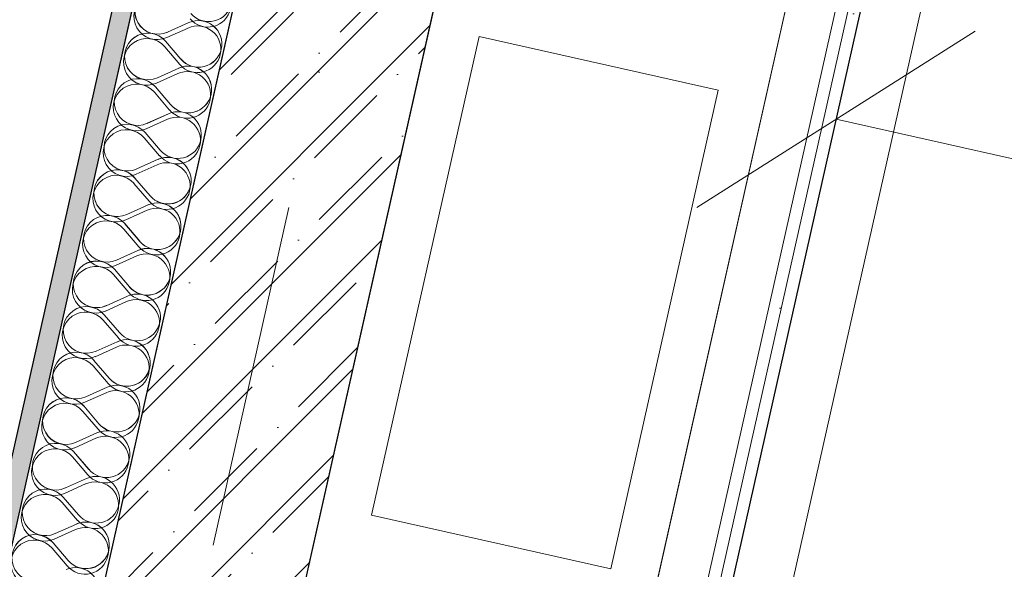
# Model space of a CAD drawing. Header units: millimetres. Extents: x -7145531 to -6681560, y 6117368 to 6219355.
# Tile 41 of 144: x -6935516 to -6934512, y 6136637 to 6137197. Entities that reach past the tile are written whole.
import ezdxf
from ezdxf.enums import TextEntityAlignment as Align

# ---------------------------------------------------------------- set-up
doc = ezdxf.new("R2010")
doc.units = ezdxf.units.MM
doc.header["$MEASUREMENT"] = 0
doc.linetypes.add('Штрихпунктирная', pattern=[670.277762, 352.777767, -176.388884, 0, -141.111112])
for name, color, linetype in [('S - квартира_помещение.АР', 7, 'Continuous'), ('S - МОП.АР', 7, 'Continuous'), ('АР-Мебель_Сантехника.АР', 7, 'Continuous'), ('АР-Стены_внешние_.АР', 7, 'Continuous'), ('АР-Стены_Перегородки_межквартирные_200.АР', 7, 'Continuous'), ('АР-Стены_Перегородки_шахты_.АР', 7, 'Continuous'), ('АР-Чертеж-Оси_Осевые размеры.АР', 7, 'Continuous'), ('АР-Чертеж-Размеры.АР', 7, 'Continuous')]:
    doc.layers.add(name, color=color, linetype=linetype)
for name, color, linetype, lineweight in [('АР-Мебель_Сантехника.АР_Ном._пера__101', 252, 'Continuous', 0), ('АР-Стены_внешние_.АР_Ном._пера__1', 7, 'Continuous', 0), ('АР-Стены_Перегородки_межквартирные_200.АР_Ном._пера__1', 7, 'Continuous', 15), ('АР-Стены_Перегородки_шахты_.АР_Ном._пера__1', 7, 'Continuous', 15), ('АР-Чертеж-Оси_Осевые размеры.АР_Ном._пера__120', 7, 'Continuous', 0), ('ИОС-Шахты и отверстия.АР_Ном._пера__1', 7, 'Continuous', 0)]:
    doc.layers.add(name, color=color, linetype=linetype, lineweight=lineweight)
doc.styles.add('РЎР“Р•РќР•Р\xa0Р\x98Р\xa0_РЎРўР\x98Р›Р¬_3', font='GOTHIC.TTF')
doc.dimstyles.new('СГЕНЕРИР_СТИЛЬ__1', dxfattribs={"dimtxt": 150, "dimasz": 237.5, "dimexe": 0.18, "dimexo": 0.0625, "dimgap": 0, "dimtad": 1, "dimdec": 0, "dimzin": 0, "dimdsep": 46, "dimtxsty": 'РЎР“Р•РќР•Р\xa0Р\x98Р\xa0_РЎРўР\x98Р›Р¬_3', "dimblk": 'ARROWHEAD_6', "dimblk1": 'ARROWHEAD_6', "dimblk2": 'ARROWHEAD_6', "dimcen": 0.09, "dimse1": 1, "dimse2": 1, "dimclrd": 7, "dimclre": 7, "dimclrt": 7, "dimazin": 0, "dimtfac": 1, "dimtdec": 4, "dimtmove": 0, "dimatfit": 3, "dimfxl": 1, "dimtolj": 1, "dimtzin": 0, "dimarcsym": 0})
pattern_1 = [(0, (-6566190.34, 6562677.795), (0, 75), [0, -75])]
pattern_2 = [(45, (-6338440.43, 6562625.56), (-111.369318, 111.369318), [0, -105, 0, -157.5]), (110, (-6338090.43, 6562625.56), (148.001588, 53.868173), [0, -77, 0, -133])]

# ---------------------------------------------------------------- blocks, each defined once
blk = doc.blocks.new('Ванна 23[41]_8', base_point=(-7161572.4, 6137906.4))
at = {"layer": 'АР-Мебель_Сантехника.АР_Ном._пера__101', "color": 252, "linetype": 'Continuous', "lineweight": 0, "flags": 128}
blk.add_lwpolyline([(-7162304.2, 6138070.8), (-7162698.6, 6136314.5), (-7161966.9, 6136150.2), (-7161572.4, 6137906.4)], close=True, dxfattribs=at)
blk.add_lwpolyline([(-7161677, 6137714.7, 0.414214), (-7161790.5, 6137893.9), (-7162112.4, 6137966.2, 0.414214), (-7162291.7, 6137852.7), (-7162557.9, 6136667.3, 1), (-7161943.2, 6136529.2)], format="xyb", close=True, dxfattribs=at)
blk = doc.blocks.new('Стена_92_8', base_point=(-7162336.6, 6138154.9))
at = {"layer": 'АР-Стены_Перегородки_шахты_.АР', "linetype": 'Continuous', "lineweight": 0, "true_color": 0x000000}
h = blk.add_hatch(dxfattribs=at)
h.set_pattern_fill('ШТУКАТУРКА__ГИПС_03_0008', color=18, style=0, pattern_type=2)
h.set_pattern_definition(pattern_1)
h.paths.add_polyline_path([(-7162325.9, 6138088.5), (-7162723.8, 6136316.8), (-7162711.3, 6136315.7), (-7162313.7, 6138085.7)])
h = blk.add_hatch(dxfattribs=at)
h.set_pattern_fill('ШТУКАТУРКА__ГИПС_03_0008', color=18, style=0, pattern_type=2)
h.set_pattern_definition(pattern_1)
h.paths.add_polyline_path([(-7162316.5, 6138073.5), (-7162711.3, 6136315.7), (-7162698.7, 6136314.5), (-7162304.3, 6138070.8)])
at = {"layer": 'АР-Стены_Перегородки_шахты_.АР_Ном._пера__1', "color": 7, "linetype": 'Continuous', "lineweight": 0}
for p, q in [((-7162723.8, 6136316.8), (-7162323.2, 6138100.7)), ((-7162711.3, 6136315.7), (-7162313.7, 6138085.7))]:
    blk.add_line(p, q, dxfattribs=at)
at = {"layer": 'АР-Стены_Перегородки_шахты_.АР_Ном._пера__1', "color": 7, "linetype": 'Continuous', "lineweight": 0, "flags": 128}
for points in [[(-7162361, 6138160.4), (-7162774.1, 6136321.2)], [(-7162698.7, 6136314.5), (-7162304.3, 6138070.8)]]:
    blk.add_lwpolyline(points, dxfattribs=at)
blk = doc.blocks.new('*X424', base_point=(-6566190.3, 6562677.8))
at = {"layer": 'АР-Стены_внешние_.АР_Ном._пера__1', "color": 7, "linetype": 'Continuous', "lineweight": 0}
for p, q in [((-7163114.8, 6137586.5), (-7163093.1, 6137596.3)), ((-7163116.9, 6137577.2), (-7163101.4, 6137559.1)), ((-7163125.2, 6137540), (-7163103.5, 6137549.8)), ((-7163127.3, 6137530.8), (-7163111.9, 6137512.6)), ((-7163135.7, 6137493.6), (-7163113.9, 6137503.4)), ((-7163137.8, 6137484.3), (-7163122.3, 6137466.2)), ((-7163146.1, 6137447.1), (-7163124.4, 6137456.9)), ((-7163148.2, 6137437.8), (-7163132.7, 6137419.7)), ((-7163156.5, 6137400.7), (-7163134.8, 6137410.4)), ((-7163158.6, 6137391.4), (-7163143.2, 6137373.3)), ((-7163167, 6137354.2), (-7163145.3, 6137364)), ((-7163169.1, 6137344.9), (-7163153.6, 6137326.8)), ((-7163177.4, 6137307.7), (-7163155.7, 6137317.5)), ((-7163179.5, 6137298.4), (-7163164, 6137280.3)), ((-7163187.8, 6137261.3), (-7163166.1, 6137271)), ((-7163189.9, 6137252), (-7163174.5, 6137233.9)), ((-7163198.3, 6137214.8), (-7163176.6, 6137224.6)), ((-7163200.4, 6137205.5), (-7163184.9, 6137187.4)), ((-7163208.7, 6137168.4), (-7163187, 6137178.1)), ((-7163210.8, 6137159.1), (-7163195.3, 6137141)), ((-7163219.1, 6137121.9), (-7163197.4, 6137131.7)), ((-7163221.2, 6137112.6), (-7163205.8, 6137094.5)), ((-7163229.6, 6137075.4), (-7163207.9, 6137085.2)), ((-7163231.7, 6137066.1), (-7163216.2, 6137048))]:
    blk.add_line(p, q, dxfattribs=at)
for centre, start, end in [((-7163124.6, 6137608.2), 40.4718, 294.2116), ((-7163072.9, 6137621), 220.4718, 347.3417), ((-7163083.3, 6137574.6), 347.3417, 114.2116), ((-7163135, 6137561.8), 40.4718, 294.2116), ((-7163083.3, 6137574.6), 220.4718, 347.3417), ((-7163093.8, 6137528.1), 347.3417, 114.2116), ((-7163145.4, 6137515.3), 40.4718, 294.2116), ((-7163093.8, 6137528.1), 220.4718, 347.3417), ((-7163104.2, 6137481.6), 347.3417, 114.2116), ((-7163155.9, 6137468.8), 40.4718, 294.2116), ((-7163104.2, 6137481.6), 220.4718, 347.3417), ((-7163114.6, 6137435.2), 347.3417, 114.2116), ((-7163166.3, 6137422.4), 40.4718, 294.2116), ((-7163114.6, 6137435.2), 220.4718, 347.3417), ((-7163125.1, 6137388.7), 347.3417, 114.2116), ((-7163176.7, 6137375.9), 40.4718, 294.2116), ((-7163125.1, 6137388.7), 220.4718, 347.3417), ((-7163135.5, 6137342.3), 347.3417, 114.2116), ((-7163187.2, 6137329.5), 40.4718, 294.2116), ((-7163135.5, 6137342.3), 220.4718, 347.3417), ((-7163145.9, 6137295.8), 347.3417, 114.2116), ((-7163197.6, 6137283), 40.4718, 294.2116), ((-7163145.9, 6137295.8), 220.4718, 347.3417), ((-7163156.4, 6137249.3), 347.3417, 114.2116), ((-7163208, 6137236.5), 40.4718, 294.2116), ((-7163156.4, 6137249.3), 220.4718, 347.3417), ((-7163166.8, 6137202.9), 347.3417, 114.2116), ((-7163218.5, 6137190.1), 40.4718, 294.2116), ((-7163166.8, 6137202.9), 220.4718, 347.3417), ((-7163177.2, 6137156.4), 347.3417, 114.2116), ((-7163228.9, 6137143.6), 40.4718, 294.2116), ((-7163177.2, 6137156.4), 220.4718, 347.3417), ((-7163187.7, 6137109.9), 347.3417, 114.2116), ((-7163239.3, 6137097.1), 40.4718, 294.2116), ((-7163187.7, 6137109.9), 220.4718, 347.3417), ((-7163198.1, 6137063.5), 347.3417, 114.2116), ((-7163249.8, 6137050.7), 40.4718, 294.2116), ((-7163198.1, 6137063.5), 220.4718, 347.3417), ((-7163208.5, 6137017), 347.3417, 114.2116)]:
    blk.add_arc(centre, 23.8, start, end, dxfattribs=at)
blk = doc.blocks.new('Стена_163_8', base_point=(-7164340.2, 6132132.6))
at = {"layer": 'АР-Стены_внешние_.АР', "linetype": 'Continuous', "lineweight": 0, "true_color": 0x000000}
h = blk.add_hatch(dxfattribs=at)
h.set_pattern_fill('ШТУКАТУРКА__ГИПС_01_0008', color=18, style=0, pattern_type=2)
h.set_pattern_definition([(45, (-6566190.34, 6563027.8), (-111.369318, 111.369318), [0, -105, 0, -157.5]), (110, (-6565840.34, 6563027.8), (148.001588, 53.868173), [0, -77, 0, -133])])
h.paths.add_polyline_path([(-7161215.8, 6146317.8), (-7164394.4, 6132165.3), (-7164374.8, 6132160.9), (-7161196.3, 6146313.5)])
at = {"layer": 'АР-Стены_внешние_.АР_Ном._пера__1', "color": 7, "linetype": 'Continuous', "lineweight": 0}
blk.add_line((-7161196.3, 6146313.5), (-7164374.8, 6132160.9), dxfattribs=at)
at = {"layer": 'АР-Стены_внешние_.АР_Ном._пера__1', "color": 7, "linetype": 'Continuous', "lineweight": 0, "flags": 128}
for points in [[(-7161215.8, 6146317.8), (-7164394.4, 6132165.3)], [(-7164277.3, 6132139), (-7161098.7, 6146291.6)]]:
    blk.add_lwpolyline(points, dxfattribs=at)
at = {"layer": 'АР-Стены_внешние_.АР', "color": 7, "lineweight": 0}
blk.add_blockref('*X424', (-6566190.3, 6562677.8), dxfattribs=at)
blk = doc.blocks.new('Стандартный Маркер Сетки[63]_8', base_point=(-7160680.9, 6147693.7))
at = {"layer": 'АР-Чертеж-Оси_Осевые размеры.АР_Ном._пера__120', "color": 7, "linetype": 'Штрихпунктирная', "lineweight": 0}
blk.add_line((-7160787.5, 6147219.2), (-7165571.2, 6125919.8), dxfattribs=at)
at = {"layer": 'АР-Чертеж-Оси_Осевые размеры.АР_Ном._пера__120', "color": 7, "lineweight": 0, "style": 'РЎР“Р•РќР•Р\xa0Р\x98Р\xa0_РЎРўР\x98Р›Р¬_3'}
blk.add_attdef('AC_MarkerText_1', text='', height=350, rotation=347.3417, dxfattribs=at).set_placement((-7165717.5, 6125138.4), align=Align.TOP_CENTER)
blk = doc.blocks.new('Стандартный Маркер Сетки[83]_8', base_point=(-7160680.9, 6147693.7))
at = {"layer": 'АР-Чертеж-Оси_Осевые размеры.АР_Ном._пера__120', "color": 7, "linetype": 'Штрихпунктирная', "lineweight": 0}
blk.add_line((-7160787.5, 6147219.2), (-7165571.2, 6125919.8), dxfattribs=at)
at = {"layer": 'АР-Чертеж-Оси_Осевые размеры.АР_Ном._пера__120', "color": 7, "lineweight": 0, "style": 'РЎР“Р•РќР•Р\xa0Р\x98Р\xa0_РЎРўР\x98Р›Р¬_3'}
blk.add_attdef('AC_MarkerText_1', text='', height=350, rotation=347.3417, dxfattribs=at).set_placement((-7165717.5, 6125138.4), align=Align.TOP_CENTER)
blk = doc.blocks.new('ARROWHEAD_6')
at = {"color": 0, "linetype": 'Continuous', "lineweight": 0}
for p, q in [((-0.5, -0.5), (0.5, 0.5)), ((0, 0), (-1, 0))]:
    blk.add_line(p, q, dxfattribs=at)
blk = doc.blocks.new('*D570', base_point=(-6566190.3, 6562677.8))
at = {"layer": 'Defpoints', "color": 0, "linetype": 'Continuous', "transparency": 16777216}
for p in [(-6932504.8, 6137187.7), (-6934751.6, 6136790.4), (-6932629.1, 6136634.2)]:
    blk.add_point(p, dxfattribs=at)
at = {"layer": 'АР-Чертеж-Размеры.АР', "color": 7, "linetype": 'Continuous', "lineweight": -2, "transparency": 16777216}
for p, q in [((-6934451.3, 6137043.5), (-6933881.3, 6136915.4)), ((-6932860.8, 6136686.2), (-6933444.6, 6136817.3))]:
    blk.add_line(p, q, dxfattribs=at)
at = {"layer": 'АР-Чертеж-Размеры.АР', "color": 7, "linetype": 'Continuous', "lineweight": -2, "transparency": 16777216, "xscale": 237.5, "yscale": 237.5, "zscale": 237.5}
for p, rotation in [((-6934683.1, 6137095.5), 167.3418254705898), ((-6932629.1, 6136634.2), 347.3418254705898)]:
    blk.add_blockref('ARROWHEAD_6', p, dxfattribs=dict(at, rotation=rotation))
at = {"layer": 'АР-Чертеж-Размеры.АР', "color": 7, "linetype": 'Continuous', "lineweight": 0, "transparency": 16777216, "insert": (-6933662.9, 6136866.4), "char_height": 150, "attachment_point": 5, "rotation": 347.3418, "style": 'РЎР“Р•РќР•Р\xa0Р\x98Р\xa0_РЎРўР\x98Р›Р¬_3'}
blk.add_mtext('\\A1;2105', dxfattribs=at)
blk = doc.blocks.new('Стена_175_8', base_point=(-7163091.3, 6136961.4))
at = {"layer": 'АР-Стены_внешние_.АР', "linetype": 'Continuous', "lineweight": 0, "true_color": 0x000000}
h = blk.add_hatch(dxfattribs=at)
h.set_pattern_fill('ЖЕЛЕЗОБЕТОН__PROJECT__0008', color=18, style=0, pattern_type=2)
h.set_pattern_definition([(45, (-6566190.34, 6562677.8), (-84.852814, 84.852814), []), (45, (-6566232.77, 6562720.22), (-84.852814, 84.852814), [90, -30, 0, -30])])
h.paths.add_polyline_path([(-7162993.8, 6136939.5), (-7162447.1, 6139373.8), (-7162642.2, 6139417.6), (-7163188.9, 6136983.3)])
at = {"layer": 'АР-Стены_внешние_.АР_Ном._пера__1', "color": 7, "linetype": 'Continuous', "lineweight": 30, "flags": 128}
for points in [[(-7162642.2, 6139417.6), (-7163188.9, 6136983.3)], [(-7162993.8, 6136939.5), (-7162447.1, 6139373.8)]]:
    blk.add_lwpolyline(points, dxfattribs=at)
blk = doc.blocks.new('*X873', base_point=(-6338440.4, 6562275.6))
at = {"layer": 'АР-Стены_Перегородки_межквартирные_200.АР_Ном._пера__1', "color": 7, "linetype": 'Continuous', "lineweight": 0}
for p, q in [((-6935365.8, 6137178.8), (-6935344.1, 6137188.5)), ((-6935367.9, 6137169.5), (-6935352.5, 6137151.4)), ((-6935376.3, 6137132.3), (-6935354.6, 6137142.1)), ((-6935378.4, 6137123), (-6935362.9, 6137104.9)), ((-6935386.7, 6137085.8), (-6935365, 6137095.6)), ((-6935388.8, 6137076.6), (-6935373.3, 6137058.4)), ((-6935397.1, 6137039.4), (-6935375.4, 6137049.1)), ((-6935399.2, 6137030.1), (-6935383.8, 6137012)), ((-6935407.6, 6136992.9), (-6935385.9, 6137002.7)), ((-6935409.7, 6136983.6), (-6935394.2, 6136965.5)), ((-6935418, 6136946.5), (-6935396.3, 6136956.2)), ((-6935420.1, 6136937.2), (-6935404.6, 6136919.1)), ((-6935428.4, 6136900), (-6935406.7, 6136909.8)), ((-6935430.5, 6136890.7), (-6935415.1, 6136872.6)), ((-6935438.9, 6136853.5), (-6935417.2, 6136863.3)), ((-6935441, 6136844.2), (-6935425.5, 6136826.1)), ((-6935449.3, 6136807.1), (-6935427.6, 6136816.8)), ((-6935451.4, 6136797.8), (-6935435.9, 6136779.7)), ((-6935459.7, 6136760.6), (-6935438, 6136770.4)), ((-6935461.8, 6136751.3), (-6935446.4, 6136733.2)), ((-6935470.2, 6136714.2), (-6935448.5, 6136723.9)), ((-6935472.3, 6136704.9), (-6935456.8, 6136686.7)), ((-6935480.6, 6136667.7), (-6935458.9, 6136677.5)), ((-6935482.7, 6136658.4), (-6935467.3, 6136640.3))]:
    blk.add_line(p, q, dxfattribs=at)
for centre, start, end in [((-6935375.6, 6137200.5), 40.4725, 294.2123), ((-6935323.9, 6137213.3), 220.4725, 347.3424), ((-6935334.4, 6137166.8), 347.3424, 114.2123), ((-6935386, 6137154), 40.4725, 294.2123), ((-6935334.4, 6137166.8), 220.4725, 347.3424), ((-6935344.8, 6137120.4), 347.3424, 114.2123), ((-6935396.5, 6137107.6), 40.4725, 294.2123), ((-6935344.8, 6137120.4), 220.4725, 347.3424), ((-6935355.2, 6137073.9), 347.3424, 114.2123), ((-6935406.9, 6137061.1), 40.4725, 294.2123), ((-6935355.2, 6137073.9), 220.4725, 347.3424), ((-6935365.7, 6137027.4), 347.3424, 114.2123), ((-6935417.3, 6137014.6), 40.4725, 294.2123), ((-6935365.7, 6137027.4), 220.4725, 347.3424), ((-6935376.1, 6136981), 347.3424, 114.2123), ((-6935427.8, 6136968.2), 40.4725, 294.2123), ((-6935376.1, 6136981), 220.4725, 347.3424), ((-6935386.5, 6136934.5), 347.3424, 114.2123), ((-6935438.2, 6136921.7), 40.4725, 294.2123), ((-6935386.5, 6136934.5), 220.4725, 347.3424), ((-6935397, 6136888), 347.3424, 114.2123), ((-6935448.6, 6136875.3), 40.4725, 294.2123), ((-6935397, 6136888), 220.4725, 347.3424), ((-6935407.4, 6136841.6), 347.3424, 114.2123), ((-6935459.1, 6136828.8), 40.4725, 294.2123), ((-6935407.4, 6136841.6), 220.4725, 347.3424), ((-6935417.8, 6136795.1), 347.3424, 114.2123), ((-6935469.5, 6136782.3), 40.4725, 294.2123), ((-6935417.8, 6136795.1), 220.4725, 347.3424), ((-6935428.3, 6136748.7), 347.3424, 114.2123), ((-6935479.9, 6136735.9), 40.4725, 294.2123), ((-6935428.3, 6136748.7), 220.4725, 347.3424), ((-6935438.7, 6136702.2), 347.3424, 114.2123), ((-6935490.4, 6136689.4), 40.4725, 294.2123), ((-6935438.7, 6136702.2), 220.4725, 347.3424), ((-6935449.1, 6136655.7), 347.3424, 114.2123), ((-6935500.8, 6136642.9), 40.4725, 294.2123), ((-6935449.1, 6136655.7), 220.4725, 347.3424)]:
    blk.add_arc(centre, 23.8, start, end, dxfattribs=at)
blk = doc.blocks.new('Стена_258_3', base_point=(-6933461.3, 6145935.1))
at = {"layer": 'АР-Стены_Перегородки_межквартирные_200.АР', "linetype": 'Continuous', "lineweight": 0, "true_color": 0x000000}
h = blk.add_hatch(dxfattribs=at)
h.set_pattern_fill('ШТУКАТУРКА__ГИПС_01_0003', color=18, style=0, pattern_type=2)
h.set_pattern_definition(pattern_2)
h.paths.add_polyline_path([(-6933465.7, 6145915.6), (-6936644.1, 6131763), (-6936624.6, 6131758.6), (-6933446.2, 6145911.2)])
at = {"layer": 'АР-Стены_Перегородки_межквартирные_200.АР_Ном._пера__1', "color": 7, "linetype": 'Continuous', "lineweight": 0}
blk.add_line((-6933446.2, 6145911.2), (-6936624.6, 6131758.6), dxfattribs=at)
at = {"layer": 'АР-Стены_Перегородки_межквартирные_200.АР_Ном._пера__1', "color": 7, "linetype": 'Continuous', "lineweight": 0, "flags": 128}
for points in [[(-6933465.7, 6145915.6), (-6936644.1, 6131763)], [(-6936527, 6131736.7), (-6933348.6, 6145889.3)]]:
    blk.add_lwpolyline(points, dxfattribs=at)
at = {"layer": 'АР-Стены_Перегородки_межквартирные_200.АР', "color": 7, "lineweight": 0}
blk.add_blockref('*X873', (-6338440.4, 6562275.6), dxfattribs=at)
blk = doc.blocks.new('*X876', base_point=(-6338440.4, 6562275.6))
at = {"layer": 'АР-Стены_внешние_.АР_Ном._пера__1', "color": 7, "linetype": 'Continuous', "lineweight": 0}
for p, q in [((-6935364.9, 6137184.3), (-6935343.2, 6137194)), ((-6935367, 6137175), (-6935351.5, 6137156.9)), ((-6935375.3, 6137137.8), (-6935353.6, 6137147.6)), ((-6935377.4, 6137128.5), (-6935362, 6137110.4)), ((-6935385.8, 6137091.3), (-6935364, 6137101.1)), ((-6935387.8, 6137082.1), (-6935372.4, 6137063.9)), ((-6935396.2, 6137044.9), (-6935374.5, 6137054.7)), ((-6935398.3, 6137035.6), (-6935382.8, 6137017.5)), ((-6935406.6, 6136998.4), (-6935384.9, 6137008.2)), ((-6935408.7, 6136989.1), (-6935393.3, 6136971)), ((-6935417.1, 6136952), (-6935395.3, 6136961.7)), ((-6935419.1, 6136942.7), (-6935403.7, 6136924.6)), ((-6935427.5, 6136905.5), (-6935405.8, 6136915.3)), ((-6935429.6, 6136896.2), (-6935414.1, 6136878.1)), ((-6935437.9, 6136859), (-6935416.2, 6136868.8)), ((-6935440, 6136849.7), (-6935424.6, 6136831.6)), ((-6935448.4, 6136812.6), (-6935426.6, 6136822.3)), ((-6935450.5, 6136803.3), (-6935435, 6136785.2)), ((-6935458.8, 6136766.1), (-6935437.1, 6136775.9)), ((-6935460.9, 6136756.8), (-6935445.4, 6136738.7)), ((-6935469.2, 6136719.7), (-6935447.5, 6136729.4)), ((-6935471.3, 6136710.4), (-6935455.9, 6136692.3)), ((-6935479.7, 6136673.2), (-6935458, 6136683)), ((-6935481.8, 6136663.9), (-6935466.3, 6136645.8))]:
    blk.add_line(p, q, dxfattribs=at)
for centre, start, end in [((-6935374.6, 6137206), 40.4718, 294.2116), ((-6935323, 6137218.8), 220.4718, 347.3417), ((-6935333.4, 6137172.3), 347.3417, 114.2116), ((-6935385.1, 6137159.5), 40.4718, 294.2116), ((-6935333.4, 6137172.3), 220.4718, 347.3417), ((-6935343.8, 6137125.9), 347.3417, 114.2116), ((-6935395.5, 6137113.1), 40.4718, 294.2116), ((-6935343.8, 6137125.9), 220.4718, 347.3417), ((-6935354.3, 6137079.4), 347.3417, 114.2116), ((-6935406, 6137066.6), 40.4718, 294.2116), ((-6935354.3, 6137079.4), 220.4718, 347.3417), ((-6935364.7, 6137032.9), 347.3417, 114.2116), ((-6935416.4, 6137020.1), 40.4718, 294.2116), ((-6935364.7, 6137032.9), 220.4718, 347.3417), ((-6935375.1, 6136986.5), 347.3417, 114.2116), ((-6935426.8, 6136973.7), 40.4718, 294.2116), ((-6935375.1, 6136986.5), 220.4718, 347.3417), ((-6935385.6, 6136940), 347.3417, 114.2116), ((-6935437.3, 6136927.2), 40.4718, 294.2116), ((-6935385.6, 6136940), 220.4718, 347.3417), ((-6935396, 6136893.6), 347.3417, 114.2116), ((-6935447.7, 6136880.8), 40.4718, 294.2116), ((-6935396, 6136893.6), 220.4718, 347.3417), ((-6935406.4, 6136847.1), 347.3417, 114.2116), ((-6935458.1, 6136834.3), 40.4718, 294.2116), ((-6935406.4, 6136847.1), 220.4718, 347.3417), ((-6935416.9, 6136800.6), 347.3417, 114.2116), ((-6935468.6, 6136787.8), 40.4718, 294.2116), ((-6935416.9, 6136800.6), 220.4718, 347.3417), ((-6935427.3, 6136754.2), 347.3417, 114.2116), ((-6935479, 6136741.4), 40.4718, 294.2116), ((-6935427.3, 6136754.2), 220.4718, 347.3417), ((-6935437.8, 6136707.7), 347.3417, 114.2116), ((-6935489.4, 6136694.9), 40.4718, 294.2116), ((-6935437.8, 6136707.7), 220.4718, 347.3417), ((-6935448.2, 6136661.2), 347.3417, 114.2116), ((-6935499.9, 6136648.4), 40.4718, 294.2116), ((-6935448.2, 6136661.2), 220.4718, 347.3417), ((-6935458.6, 6136614.8), 347.3417, 114.2116)]:
    blk.add_arc(centre, 23.8, start, end, dxfattribs=at)
blk = doc.blocks.new('Стена_259_3', base_point=(-6936590.3, 6131730.4))
at = {"layer": 'АР-Стены_внешние_.АР', "linetype": 'Continuous', "lineweight": 0, "true_color": 0x000000}
h = blk.add_hatch(dxfattribs=at)
h.set_pattern_fill('ШТУКАТУРКА__ГИПС_01_0003', color=18, style=0, pattern_type=2)
h.set_pattern_definition(pattern_2)
h.paths.add_polyline_path([(-6933465.9, 6145915.6), (-6936644.4, 6131763), (-6936624.9, 6131758.7), (-6933446.3, 6145911.2)])
at = {"layer": 'АР-Стены_внешние_.АР_Ном._пера__1', "color": 7, "linetype": 'Continuous', "lineweight": 0}
blk.add_line((-6933446.3, 6145911.2), (-6936624.9, 6131758.7), dxfattribs=at)
at = {"layer": 'АР-Стены_внешние_.АР_Ном._пера__1', "color": 7, "linetype": 'Continuous', "lineweight": 0, "flags": 128}
for points in [[(-6933465.9, 6145915.6), (-6936644.4, 6131763)], [(-6936527.4, 6131736.7), (-6933348.8, 6145889.3)]]:
    blk.add_lwpolyline(points, dxfattribs=at)
at = {"layer": 'АР-Стены_внешние_.АР', "color": 7, "lineweight": 0}
blk.add_blockref('*X876', (-6338440.4, 6562275.6), dxfattribs=at)
blk = doc.blocks.new('Стандартный Маркер Сетки[130]_3', base_point=(-6932931, 6147291.5))
at = {"layer": 'АР-Чертеж-Оси_Осевые размеры.АР_Ном._пера__120', "color": 7, "linetype": 'Штрихпунктирная', "lineweight": 0}
blk.add_line((-6933037.6, 6146816.9), (-6937821.3, 6125517.5), dxfattribs=at)
at = {"layer": 'АР-Чертеж-Оси_Осевые размеры.АР_Ном._пера__120', "color": 7, "lineweight": 0, "style": 'РЎР“Р•РќР•Р\xa0Р\x98Р\xa0_РЎРўР\x98Р›Р¬_3'}
blk.add_attdef('AC_MarkerText_1', text='', height=350, rotation=347.3417, dxfattribs=at).set_placement((-6937967.6, 6124736.2), align=Align.TOP_CENTER)
blk = doc.blocks.new('Стандартный Маркер Сетки[143]_3', base_point=(-6932931, 6147291.5))
at = {"layer": 'АР-Чертеж-Оси_Осевые размеры.АР_Ном._пера__120', "color": 7, "linetype": 'Штрихпунктирная', "lineweight": 0}
blk.add_line((-6933037.6, 6146816.9), (-6937821.3, 6125517.5), dxfattribs=at)
at = {"layer": 'АР-Чертеж-Оси_Осевые размеры.АР_Ном._пера__120', "color": 7, "lineweight": 0, "style": 'РЎР“Р•РќР•Р\xa0Р\x98Р\xa0_РЎРўР\x98Р›Р¬_3'}
blk.add_attdef('AC_MarkerText_1', text='', height=350, rotation=347.3417, dxfattribs=at).set_placement((-6937967.6, 6124736.2), align=Align.TOP_CENTER)
blk = doc.blocks.new('Стена_269_3', base_point=(-6935341.4, 6136559.2))
at = {"layer": 'АР-Стены_внешние_.АР', "linetype": 'Continuous', "lineweight": 0, "true_color": 0x000000}
h = blk.add_hatch(dxfattribs=at)
h.set_pattern_fill('ЖЕЛЕЗОБЕТОН__PROJECT__0003', color=18, style=0, pattern_type=2)
h.set_pattern_definition([(45, (-6338440.43, 6562275.56), (-84.852814, 84.852814), []), (45, (-6338482.86, 6562317.98), (-84.852814, 84.852814), [90, -30, 0, -30])])
h.paths.add_polyline_path([(-6935243.9, 6136537.3), (-6934697.2, 6138971.5), (-6934892.3, 6139015.3), (-6935439, 6136581.1)])
at = {"layer": 'АР-Стены_внешние_.АР_Ном._пера__1', "color": 7, "linetype": 'Continuous', "lineweight": 30, "flags": 128}
for points in [[(-6934892.3, 6139015.3), (-6935439, 6136581.1)], [(-6935243.9, 6136537.3), (-6934697.2, 6138971.5)]]:
    blk.add_lwpolyline(points, dxfattribs=at)

msp = doc.modelspace()

# ---------------------------------------------------------------- linework, layer by layer
at = {"layer": 'S - квартира_помещение.АР', "color": 254, "linetype": 'Continuous', "lineweight": 0, "true_color": 0xd8d8d8, "flags": 128}
msp.add_lwpolyline([(-6934948.8, 6135912.3), (-6932894.8, 6135451), (-6932500.4, 6137207.3), (-6934554.4, 6137668.6), (-6934720.9, 6136927)], close=True, dxfattribs=at)
at = {"layer": 'S - МОП.АР', "color": 254, "linetype": 'Continuous', "lineweight": 0, "true_color": 0xd1c7d6, "flags": 128}
msp.add_lwpolyline([(-6954335.9, 6152155.6), (-6957846.3, 6136524.6), (-6950519, 6134879), (-6950271.3, 6135981.7), (-6950027.1, 6135926.9), (-6950274.8, 6134824.2), (-6946937.8, 6134074.8), (-6936644.3, 6131762.8), (-6933465.7, 6145915.6)], dxfattribs=at)
at = {"layer": 'ИОС-Шахты и отверстия.АР_Ном._пера__1', "color": 7, "linetype": 'Continuous', "lineweight": 0}
for points in [[(-6934540.9, 6138070.4), (-6934931, 6136333.7), (-6935272.4, 6136410.4), (-6934882.3, 6138147)], [(-6934912.9, 6136637.2), (-6934803.3, 6137125), (-6935047.3, 6137179.8), (-6935156.8, 6136692)]]:
    msp.add_lwpolyline(points, close=True, dxfattribs=at)

# ---------------------------------------------------------------- block references
at = {"layer": 'АР-Мебель_Сантехника.АР', "color": 252, "linetype": 'Continuous', "lineweight": 0}
msp.add_blockref('Ванна 23[41]_8', (-6933822.5, 6137504.2), dxfattribs=at)
at = {"layer": 'АР-Стены_внешние_.АР', "color": 7, "lineweight": 0}
for name, p in [('Стена_163_8', (-6936590.3, 6131730.4)), ('Стена_259_3', (-6936590.3, 6131730.4)), ('Стена_175_8', (-6935341.4, 6136559.2)), ('Стена_269_3', (-6935341.4, 6136559.2))]:
    msp.add_blockref(name, p, dxfattribs=at)
at = {"layer": 'АР-Стены_Перегородки_межквартирные_200.АР', "color": 7, "lineweight": 0}
msp.add_blockref('Стена_258_3', (-6933461.3, 6145935.1), dxfattribs=at)
at = {"layer": 'АР-Стены_Перегородки_шахты_.АР', "color": 7, "lineweight": 0}
msp.add_blockref('Стена_92_8', (-6934586.7, 6137752.7), dxfattribs=at)
at = {"layer": 'АР-Чертеж-Оси_Осевые размеры.АР', "color": 8, "linetype": 'Continuous', "lineweight": 15}
for name in ['Стандартный Маркер Сетки[63]_8', 'Стандартный Маркер Сетки[83]_8', 'Стандартный Маркер Сетки[130]_3', 'Стандартный Маркер Сетки[143]_3']:
    msp.add_blockref(name, (-6932931, 6147291.5), dxfattribs=at)

# ---------------------------------------------------------------- dimensions: what is measured, and where the dimension line sits
at = {"layer": 'АР-Чертеж-Размеры.АР', "color": 7, "linetype": 'Continuous', "lineweight": 0}
dim = msp.add_linear_dim(base=(-6932629.1, 6136634.2), p1=(-6934751.6, 6136790.4), p2=(-6932504.8, 6137187.7), angle=347.3418, dimstyle='СГЕНЕРИР_СТИЛЬ__1', dxfattribs=at)
dim.commit()
dim.dimension.update_dxf_attribs({"geometry": '*D570', "text_midpoint": (-6933662.9, 6136866.4), "dimtype": 160, "text_rotation": 347.3418})

doc.saveas('drawing.dxf')
